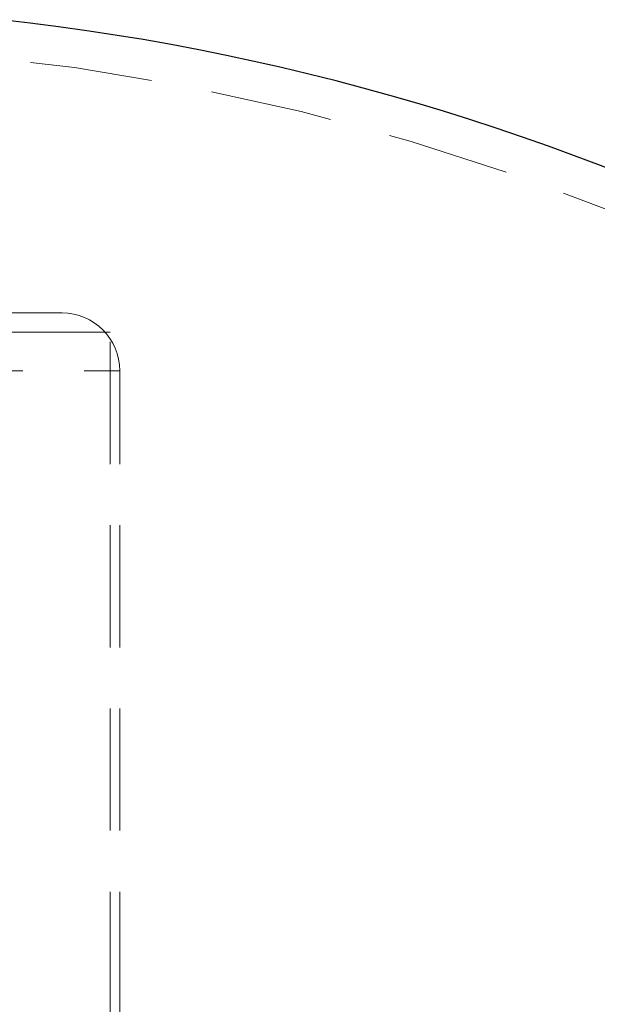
# Model space of a CAD drawing. Header units: millimetres. Extents: x 373 to 928, y 275 to 747.
# Tile 32 of 117: x 458 to 464, y 389 to 400. Entities that reach past the tile are written whole.
import ezdxf

# ---------------------------------------------------------------- set-up
doc = ezdxf.new("R2010")
doc.units = ezdxf.units.MM
doc.linetypes.add('HIDDEN', pattern=[1.905, 1.27, -0.635])

msp = doc.modelspace()

# ---------------------------------------------------------------- linework, layer by layer
at = {"color": 7, "linetype": 'HIDDEN', "lineweight": 18}
for p, q in [((451.53, 396.564), (458.33, 396.564)), ((458.83, 396.364), (451.03, 396.364)), ((458.83, 383.564), (458.83, 396.364)), ((450.939, 395.964), (458.93, 395.964)), ((458.93, 383.564), (458.93, 395.964))]:
    msp.add_line(p, q, dxfattribs=at)
at = {"color": 7, "linetype": 'Continuous', "lineweight": 25}
msp.add_arc((454.93, 374.766), 25, 0, 83.6299, dxfattribs=at)
at = {"color": 7, "linetype": 'HIDDEN', "lineweight": 18}
for centre, radius, end in [((454.93, 374.766), 24.6, 87.4371), ((458.33, 395.964), 0.6, 90)]:
    msp.add_arc(centre, radius, 0, end, dxfattribs=at)

doc.saveas('drawing.dxf')
